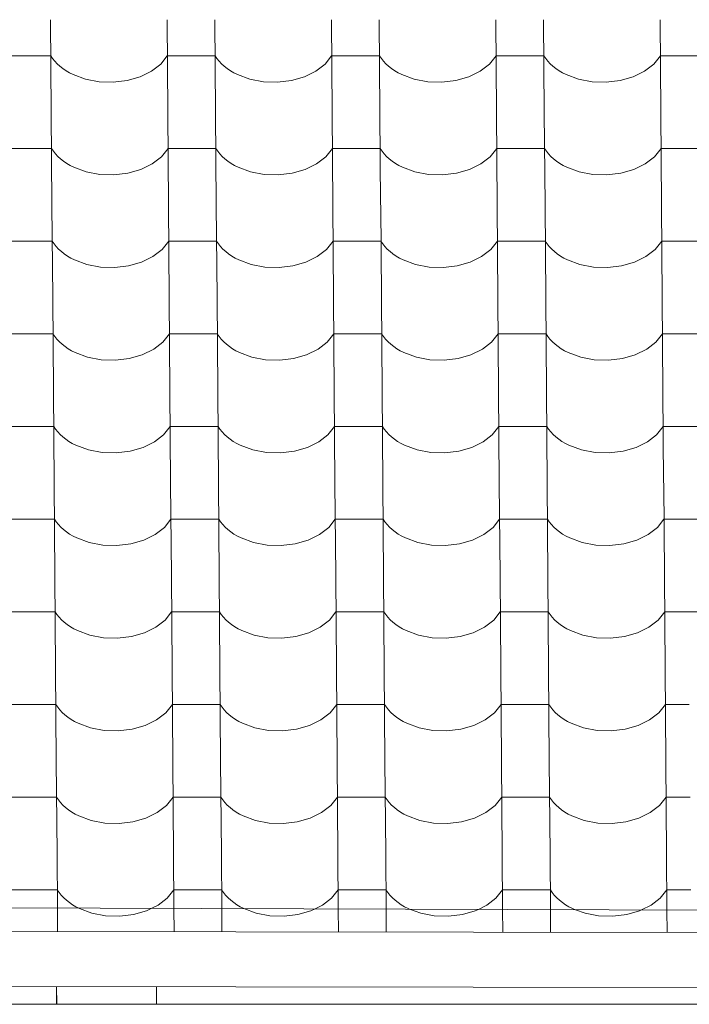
# Model space of a CAD drawing. Header units: millimetres. Extents: x -27785 to 104762, y -947 to 11132.
# Tile 68 of 146: x -11474 to -10802, y 6980 to 7968. Entities that reach past the tile are written whole.
import ezdxf

# ---------------------------------------------------------------- set-up
doc = ezdxf.new("R2010")
doc.units = ezdxf.units.MM
doc.header["$MEASUREMENT"] = 0
for name, color, linetype in [('POHLED JIŽNÍ_1_Bourané_Konstrukce - krov', 7, 'Continuous'), ('POHLED JIŽNÍ_1_Bourané_Konstrukce - střechy a skořepiny', 7, 'Continuous'), ('POHLED JIŽNÍ_1_Bourané_Výplně - Povrchové', 7, 'Continuous'), ('POHLED JIŽNÍ_1_Konstrukce - nosné', 7, 'Continuous')]:
    doc.layers.add(name, color=color, linetype=linetype)

# ---------------------------------------------------------------- blocks, each defined once
blk = doc.blocks.new('*X2', base_point=(-29303.7, -27473.93))
at = {"layer": 'POHLED JIŽNÍ_1_Bourané_Výplně - Povrchové', "color": 7, "linetype": 'Continuous', "lineweight": 13}
for p, q in [((-11443.14, 7968.19), (-11442.42, 7875.52)), ((-11326.18, 7968.19), (-11325.46, 7875.52)), ((-11278.15, 7968.19), (-11277.43, 7875.52)), ((-11161.18, 7968.19), (-11160.46, 7875.52)), ((-11113.15, 7968.19), (-11112.43, 7875.52)), ((-10996.19, 7968.19), (-10995.47, 7875.52)), ((-10948.15, 7968.19), (-10947.43, 7875.52)), ((-10831.19, 7968.19), (-10830.47, 7875.52)), ((-11466.88, 7932.04), (-11490.9, 7932.04)), ((-11442.86, 7932.04), (-11466.88, 7932.04)), ((-11442.86, 7932.04), (-11441.02, 7929.25)), ((-11441.02, 7929.25), (-11438.87, 7926.55)), ((-11438.87, 7926.55), (-11436.45, 7923.96)), ((-11332.5, 7923.65), (-11325.9, 7932.04)), ((-11301.88, 7932.04), (-11325.9, 7932.04)), ((-11277.87, 7932.04), (-11301.88, 7932.04)), ((-11277.87, 7932.04), (-11276.02, 7929.25)), ((-11276.02, 7929.25), (-11273.88, 7926.55)), ((-11273.88, 7926.55), (-11271.45, 7923.96)), ((-11167.51, 7923.65), (-11160.9, 7932.04)), ((-11136.89, 7932.04), (-11160.9, 7932.04)), ((-11112.87, 7932.04), (-11136.89, 7932.04)), ((-11112.87, 7932.04), (-11111.02, 7929.25)), ((-11111.02, 7929.25), (-11108.88, 7926.55)), ((-11108.88, 7926.55), (-11106.45, 7923.96)), ((-11002.51, 7923.65), (-10995.91, 7932.04)), ((-10971.89, 7932.04), (-10995.91, 7932.04)), ((-10947.87, 7932.04), (-10971.89, 7932.04)), ((-10947.87, 7932.04), (-10946.03, 7929.25)), ((-10946.03, 7929.25), (-10943.89, 7926.55)), ((-10943.89, 7926.55), (-10941.46, 7923.96)), ((-10837.51, 7923.65), (-10830.91, 7932.04)), ((-10806.89, 7932.04), (-10830.91, 7932.04)), ((-10782.88, 7932.04), (-10806.89, 7932.04)), ((-11436.45, 7923.96), (-11433.75, 7921.5)), ((-11433.75, 7921.5), (-11430.79, 7919.17)), ((-11430.79, 7919.17), (-11427.59, 7916.99)), ((-11427.59, 7916.99), (-11424.16, 7914.97)), ((-11353.19, 7910.89), (-11341.76, 7916.48)), ((-11341.76, 7916.48), (-11332.5, 7923.65)), ((-11271.45, 7923.96), (-11268.75, 7921.5)), ((-11268.75, 7921.5), (-11265.79, 7919.17)), ((-11265.79, 7919.17), (-11262.59, 7916.99)), ((-11262.59, 7916.99), (-11259.16, 7914.97)), ((-11188.19, 7910.89), (-11176.76, 7916.48)), ((-11176.76, 7916.48), (-11167.51, 7923.65)), ((-11106.45, 7923.96), (-11103.75, 7921.5)), ((-11103.75, 7921.5), (-11100.79, 7919.17)), ((-11100.79, 7919.17), (-11097.59, 7916.99)), ((-11097.59, 7916.99), (-11094.17, 7914.97)), ((-11023.2, 7910.89), (-11011.76, 7916.48)), ((-11011.76, 7916.48), (-11002.51, 7923.65)), ((-10941.46, 7923.96), (-10938.76, 7921.5)), ((-10938.76, 7921.5), (-10935.8, 7919.17)), ((-10935.8, 7919.17), (-10932.6, 7916.99)), ((-10932.6, 7916.99), (-10929.17, 7914.97)), ((-10858.2, 7910.89), (-10846.77, 7916.48)), ((-10846.77, 7916.48), (-10837.51, 7923.65)), ((-11424.16, 7914.97), (-11420.52, 7913.13)), ((-11420.52, 7913.13), (-11408.04, 7908.55)), ((-11408.04, 7908.55), (-11394.36, 7905.97)), ((-11394.36, 7905.97), (-11380.18, 7905.49)), ((-11380.18, 7905.49), (-11366.22, 7907.16)), ((-11366.22, 7907.16), (-11353.19, 7910.89)), ((-11259.16, 7914.97), (-11255.53, 7913.13)), ((-11255.53, 7913.13), (-11243.05, 7908.55)), ((-11243.05, 7908.55), (-11229.37, 7905.97)), ((-11229.37, 7905.97), (-11215.19, 7905.49)), ((-11215.19, 7905.49), (-11201.22, 7907.16)), ((-11201.22, 7907.16), (-11188.19, 7910.89)), ((-11094.17, 7914.97), (-11090.53, 7913.13)), ((-11090.53, 7913.13), (-11078.05, 7908.55)), ((-11078.05, 7908.55), (-11064.37, 7905.97)), ((-11064.37, 7905.97), (-11050.19, 7905.49)), ((-11050.19, 7905.49), (-11036.23, 7907.16)), ((-11036.23, 7907.16), (-11023.2, 7910.89)), ((-10929.17, 7914.97), (-10925.53, 7913.13)), ((-10925.53, 7913.13), (-10913.05, 7908.55)), ((-10913.05, 7908.55), (-10899.38, 7905.97)), ((-10899.38, 7905.97), (-10885.19, 7905.49)), ((-10885.19, 7905.49), (-10871.23, 7907.16)), ((-10871.23, 7907.16), (-10858.2, 7910.89)), ((-11442.42, 7875.19), (-11441.7, 7782.51)), ((-11325.46, 7875.19), (-11324.74, 7782.51)), ((-11277.42, 7875.19), (-11276.7, 7782.51)), ((-11160.46, 7875.19), (-11159.74, 7782.51)), ((-11112.43, 7875.19), (-11111.71, 7782.51)), ((-10995.47, 7875.19), (-10994.74, 7782.51)), ((-10947.43, 7875.19), (-10946.71, 7782.51)), ((-10830.47, 7875.19), (-10829.75, 7782.51)), ((-11466.15, 7839.03), (-11490.17, 7839.03)), ((-11442.14, 7839.03), (-11466.15, 7839.03)), ((-11442.14, 7839.03), (-11440.29, 7836.24)), ((-11331.78, 7830.64), (-11325.18, 7839.03)), ((-11301.16, 7839.03), (-11325.18, 7839.03)), ((-11277.14, 7839.03), (-11301.16, 7839.03)), ((-11277.14, 7839.03), (-11275.3, 7836.24)), ((-11166.78, 7830.64), (-11160.18, 7839.03)), ((-11136.16, 7839.03), (-11160.18, 7839.03)), ((-11112.15, 7839.03), (-11136.16, 7839.03)), ((-11112.15, 7839.03), (-11110.3, 7836.24)), ((-11001.79, 7830.64), (-10995.18, 7839.03)), ((-10971.17, 7839.03), (-10995.18, 7839.03)), ((-10947.15, 7839.03), (-10971.17, 7839.03)), ((-10947.15, 7839.03), (-10945.3, 7836.24)), ((-10836.79, 7830.64), (-10830.19, 7839.03)), ((-10806.17, 7839.03), (-10830.19, 7839.03)), ((-10782.15, 7839.03), (-10806.17, 7839.03)), ((-11440.29, 7836.24), (-11438.15, 7833.54)), ((-11438.15, 7833.54), (-11435.72, 7830.95)), ((-11435.72, 7830.95), (-11433.02, 7828.49)), ((-11433.02, 7828.49), (-11430.06, 7826.16)), ((-11341.03, 7823.47), (-11331.78, 7830.64)), ((-11275.3, 7836.24), (-11273.15, 7833.54)), ((-11273.15, 7833.54), (-11270.73, 7830.95)), ((-11270.73, 7830.95), (-11268.03, 7828.49)), ((-11268.03, 7828.49), (-11265.07, 7826.16)), ((-11176.04, 7823.47), (-11166.78, 7830.64)), ((-11110.3, 7836.24), (-11108.16, 7833.54)), ((-11108.16, 7833.54), (-11105.73, 7830.95)), ((-11105.73, 7830.95), (-11103.03, 7828.49)), ((-11103.03, 7828.49), (-11100.07, 7826.16)), ((-11011.04, 7823.47), (-11001.79, 7830.64)), ((-10945.3, 7836.24), (-10943.16, 7833.54)), ((-10943.16, 7833.54), (-10940.73, 7830.95)), ((-10940.73, 7830.95), (-10938.03, 7828.49)), ((-10938.03, 7828.49), (-10935.08, 7826.16)), ((-10846.04, 7823.47), (-10836.79, 7830.64)), ((-11430.06, 7826.16), (-11426.86, 7823.98)), ((-11426.86, 7823.98), (-11423.43, 7821.96)), ((-11423.43, 7821.96), (-11419.8, 7820.12)), ((-11419.8, 7820.12), (-11407.32, 7815.54)), ((-11365.5, 7814.16), (-11352.47, 7817.88)), ((-11352.47, 7817.88), (-11341.03, 7823.47)), ((-11265.07, 7826.16), (-11261.87, 7823.98)), ((-11261.87, 7823.98), (-11258.44, 7821.96)), ((-11258.44, 7821.96), (-11254.8, 7820.12)), ((-11254.8, 7820.12), (-11242.32, 7815.54)), ((-11200.5, 7814.16), (-11187.47, 7817.88)), ((-11187.47, 7817.88), (-11176.04, 7823.47)), ((-11100.07, 7826.16), (-11096.87, 7823.98)), ((-11096.87, 7823.98), (-11093.44, 7821.96)), ((-11093.44, 7821.96), (-11089.81, 7820.12)), ((-11089.81, 7820.12), (-11077.33, 7815.54)), ((-11035.5, 7814.16), (-11022.47, 7817.88)), ((-11022.47, 7817.88), (-11011.04, 7823.47)), ((-10935.08, 7826.16), (-10931.87, 7823.98)), ((-10931.87, 7823.98), (-10928.45, 7821.96)), ((-10928.45, 7821.96), (-10924.81, 7820.12)), ((-10924.81, 7820.12), (-10912.33, 7815.54)), ((-10870.51, 7814.16), (-10857.48, 7817.88)), ((-10857.48, 7817.88), (-10846.04, 7823.47)), ((-11407.32, 7815.54), (-11393.64, 7812.96)), ((-11393.64, 7812.96), (-11379.46, 7812.49)), ((-11379.46, 7812.49), (-11365.5, 7814.16)), ((-11242.32, 7815.54), (-11228.64, 7812.96)), ((-11228.64, 7812.96), (-11214.46, 7812.49)), ((-11214.46, 7812.49), (-11200.5, 7814.16)), ((-11077.33, 7815.54), (-11063.65, 7812.96)), ((-11063.65, 7812.96), (-11049.47, 7812.49)), ((-11049.47, 7812.49), (-11035.5, 7814.16)), ((-10912.33, 7815.54), (-10898.65, 7812.96)), ((-10898.65, 7812.96), (-10884.47, 7812.49)), ((-10884.47, 7812.49), (-10870.51, 7814.16)), ((-11441.7, 7782.18), (-11440.97, 7689.5)), ((-11324.73, 7782.18), (-11324.01, 7689.5)), ((-11276.7, 7782.18), (-11275.98, 7689.5)), ((-11159.74, 7782.18), (-11159.02, 7689.5)), ((-11111.7, 7782.18), (-11110.98, 7689.5)), ((-10994.74, 7782.18), (-10994.02, 7689.5)), ((-10946.71, 7782.18), (-10945.99, 7689.5)), ((-10829.75, 7782.18), (-10829.02, 7689.5)), ((-11465.43, 7746.02), (-11489.45, 7746.02)), ((-11441.41, 7746.02), (-11465.43, 7746.02)), ((-11441.41, 7746.02), (-11439.57, 7743.23)), ((-11439.57, 7743.23), (-11437.43, 7740.53)), ((-11437.43, 7740.53), (-11435, 7737.94)), ((-11435, 7737.94), (-11432.3, 7735.48)), ((-11340.31, 7730.46), (-11331.05, 7737.63)), ((-11331.05, 7737.63), (-11324.45, 7746.02)), ((-11300.44, 7746.02), (-11324.45, 7746.02)), ((-11276.42, 7746.02), (-11300.44, 7746.02)), ((-11276.42, 7746.02), (-11274.57, 7743.23)), ((-11274.57, 7743.23), (-11272.43, 7740.53)), ((-11272.43, 7740.53), (-11270, 7737.94)), ((-11270, 7737.94), (-11267.3, 7735.48)), ((-11175.31, 7730.46), (-11166.06, 7737.63)), ((-11166.06, 7737.63), (-11159.46, 7746.02)), ((-11135.44, 7746.02), (-11159.46, 7746.02)), ((-11111.42, 7746.02), (-11135.44, 7746.02)), ((-11111.42, 7746.02), (-11109.58, 7743.23)), ((-11109.58, 7743.23), (-11107.43, 7740.53)), ((-11107.43, 7740.53), (-11105.01, 7737.94)), ((-11105.01, 7737.94), (-11102.31, 7735.48)), ((-11010.32, 7730.46), (-11001.06, 7737.63)), ((-11001.06, 7737.63), (-10994.46, 7746.02)), ((-10970.44, 7746.02), (-10994.46, 7746.02)), ((-10946.43, 7746.02), (-10970.44, 7746.02)), ((-10946.43, 7746.02), (-10944.58, 7743.23)), ((-10944.58, 7743.23), (-10942.44, 7740.53)), ((-10942.44, 7740.53), (-10940.01, 7737.94)), ((-10940.01, 7737.94), (-10937.31, 7735.48)), ((-10845.32, 7730.46), (-10836.07, 7737.63)), ((-10836.07, 7737.63), (-10829.46, 7746.02)), ((-10805.45, 7746.02), (-10829.46, 7746.02)), ((-10781.43, 7746.02), (-10805.45, 7746.02)), ((-11432.3, 7735.48), (-11429.34, 7733.15)), ((-11429.34, 7733.15), (-11426.14, 7730.97)), ((-11426.14, 7730.97), (-11422.71, 7728.96)), ((-11422.71, 7728.96), (-11419.07, 7727.11)), ((-11351.74, 7724.87), (-11340.31, 7730.46)), ((-11267.3, 7735.48), (-11264.34, 7733.15)), ((-11264.34, 7733.15), (-11261.14, 7730.97)), ((-11261.14, 7730.97), (-11257.71, 7728.96)), ((-11257.71, 7728.96), (-11254.08, 7727.11)), ((-11186.75, 7724.87), (-11175.31, 7730.46)), ((-11102.31, 7735.48), (-11099.35, 7733.15)), ((-11099.35, 7733.15), (-11096.15, 7730.97)), ((-11096.15, 7730.97), (-11092.72, 7728.96)), ((-11092.72, 7728.96), (-11089.08, 7727.11)), ((-11021.75, 7724.87), (-11010.32, 7730.46)), ((-10937.31, 7735.48), (-10934.35, 7733.15)), ((-10934.35, 7733.15), (-10931.15, 7730.97)), ((-10931.15, 7730.97), (-10927.72, 7728.96)), ((-10927.72, 7728.96), (-10924.09, 7727.11)), ((-10856.75, 7724.87), (-10845.32, 7730.46)), ((-11419.07, 7727.11), (-11406.6, 7722.54)), ((-11406.6, 7722.54), (-11392.92, 7719.95)), ((-11392.92, 7719.95), (-11378.73, 7719.48)), ((-11378.73, 7719.48), (-11364.77, 7721.15)), ((-11364.77, 7721.15), (-11351.74, 7724.87)), ((-11254.08, 7727.11), (-11241.6, 7722.54)), ((-11241.6, 7722.54), (-11227.92, 7719.95)), ((-11227.92, 7719.95), (-11213.74, 7719.48)), ((-11213.74, 7719.48), (-11199.78, 7721.15)), ((-11199.78, 7721.15), (-11186.75, 7724.87)), ((-11089.08, 7727.11), (-11076.6, 7722.54)), ((-11076.6, 7722.54), (-11062.92, 7719.95)), ((-11062.92, 7719.95), (-11048.74, 7719.48)), ((-11048.74, 7719.48), (-11034.78, 7721.15)), ((-11034.78, 7721.15), (-11021.75, 7724.87)), ((-10924.09, 7727.11), (-10911.61, 7722.54)), ((-10911.61, 7722.54), (-10897.93, 7719.95)), ((-10897.93, 7719.95), (-10883.75, 7719.48)), ((-10883.75, 7719.48), (-10869.78, 7721.15)), ((-10869.78, 7721.15), (-10856.75, 7724.87)), ((-11440.97, 7689.17), (-11440.25, 7596.49)), ((-11324.01, 7689.17), (-11323.29, 7596.49)), ((-11275.98, 7689.17), (-11275.25, 7596.49)), ((-11159.01, 7689.17), (-11158.29, 7596.49)), ((-11110.98, 7689.17), (-11110.26, 7596.49)), ((-10994.02, 7689.17), (-10993.3, 7596.49)), ((-10945.98, 7689.17), (-10945.26, 7596.49)), ((-10829.02, 7689.17), (-10828.3, 7596.49)), ((-11464.71, 7653.01), (-11488.72, 7653.01)), ((-11440.69, 7653.01), (-11464.71, 7653.01)), ((-11440.69, 7653.01), (-11438.84, 7650.22)), ((-11438.84, 7650.22), (-11436.7, 7647.52)), ((-11330.33, 7644.62), (-11323.73, 7653.01)), ((-11299.71, 7653.01), (-11323.73, 7653.01)), ((-11275.69, 7653.01), (-11299.71, 7653.01)), ((-11275.69, 7653.01), (-11273.85, 7650.22)), ((-11273.85, 7650.22), (-11271.71, 7647.52)), ((-11165.34, 7644.62), (-11158.73, 7653.01)), ((-11134.72, 7653.01), (-11158.73, 7653.01)), ((-11110.7, 7653.01), (-11134.72, 7653.01)), ((-11110.7, 7653.01), (-11108.85, 7650.22)), ((-11108.85, 7650.22), (-11106.71, 7647.52)), ((-11000.34, 7644.62), (-10993.74, 7653.01)), ((-10969.72, 7653.01), (-10993.74, 7653.01)), ((-10945.7, 7653.01), (-10969.72, 7653.01)), ((-10945.7, 7653.01), (-10943.86, 7650.22)), ((-10943.86, 7650.22), (-10941.71, 7647.52)), ((-10835.34, 7644.62), (-10828.74, 7653.01)), ((-10804.72, 7653.01), (-10828.74, 7653.01)), ((-10780.71, 7653.01), (-10804.72, 7653.01)), ((-11436.7, 7647.52), (-11434.27, 7644.93)), ((-11434.27, 7644.93), (-11431.57, 7642.47)), ((-11431.57, 7642.47), (-11428.62, 7640.14)), ((-11428.62, 7640.14), (-11425.41, 7637.96)), ((-11339.59, 7637.45), (-11330.33, 7644.62)), ((-11271.71, 7647.52), (-11269.28, 7644.93)), ((-11269.28, 7644.93), (-11266.58, 7642.47)), ((-11266.58, 7642.47), (-11263.62, 7640.14)), ((-11263.62, 7640.14), (-11260.42, 7637.96)), ((-11174.59, 7637.45), (-11165.34, 7644.62)), ((-11106.71, 7647.52), (-11104.28, 7644.93)), ((-11104.28, 7644.93), (-11101.58, 7642.47)), ((-11101.58, 7642.47), (-11098.62, 7640.14)), ((-11098.62, 7640.14), (-11095.42, 7637.96)), ((-11009.59, 7637.45), (-11000.34, 7644.62)), ((-10941.71, 7647.52), (-10939.29, 7644.93)), ((-10939.29, 7644.93), (-10936.59, 7642.47)), ((-10936.59, 7642.47), (-10933.63, 7640.14)), ((-10933.63, 7640.14), (-10930.43, 7637.96)), ((-10844.6, 7637.45), (-10835.34, 7644.62)), ((-11425.41, 7637.96), (-11421.99, 7635.95)), ((-11421.99, 7635.95), (-11418.35, 7634.1)), ((-11418.35, 7634.1), (-11405.87, 7629.53)), ((-11405.87, 7629.53), (-11392.19, 7626.94)), ((-11364.05, 7628.14), (-11351.02, 7631.86)), ((-11351.02, 7631.86), (-11339.59, 7637.45)), ((-11260.42, 7637.96), (-11256.99, 7635.95)), ((-11256.99, 7635.95), (-11253.35, 7634.1)), ((-11253.35, 7634.1), (-11240.88, 7629.53)), ((-11240.88, 7629.53), (-11227.2, 7626.94)), ((-11199.05, 7628.14), (-11186.02, 7631.86)), ((-11186.02, 7631.86), (-11174.59, 7637.45)), ((-11095.42, 7637.96), (-11091.99, 7635.95)), ((-11091.99, 7635.95), (-11088.36, 7634.1)), ((-11088.36, 7634.1), (-11075.88, 7629.53)), ((-11075.88, 7629.53), (-11062.2, 7626.94)), ((-11034.06, 7628.14), (-11021.03, 7631.86)), ((-11021.03, 7631.86), (-11009.59, 7637.45)), ((-10930.43, 7637.96), (-10927, 7635.95)), ((-10927, 7635.95), (-10923.36, 7634.1)), ((-10923.36, 7634.1), (-10910.88, 7629.53)), ((-10910.88, 7629.53), (-10897.2, 7626.94)), ((-10869.06, 7628.14), (-10856.03, 7631.86)), ((-10856.03, 7631.86), (-10844.6, 7637.45)), ((-11392.19, 7626.94), (-11378.01, 7626.47)), ((-11378.01, 7626.47), (-11364.05, 7628.14)), ((-11227.2, 7626.94), (-11213.01, 7626.47)), ((-11213.01, 7626.47), (-11199.05, 7628.14)), ((-11062.2, 7626.94), (-11048.02, 7626.47)), ((-11048.02, 7626.47), (-11034.06, 7628.14)), ((-10897.2, 7626.94), (-10883.02, 7626.47)), ((-10883.02, 7626.47), (-10869.06, 7628.14)), ((-11440.25, 7596.16), (-11439.53, 7503.48)), ((-11323.29, 7596.16), (-11322.57, 7503.48)), ((-11275.25, 7596.16), (-11274.53, 7503.48)), ((-11158.29, 7596.16), (-11157.57, 7503.48)), ((-11110.26, 7596.16), (-11109.54, 7503.48)), ((-10993.29, 7596.16), (-10992.57, 7503.48)), ((-10945.26, 7596.16), (-10944.54, 7503.48)), ((-10828.3, 7596.16), (-10827.58, 7503.48)), ((-11463.98, 7560), (-11488, 7560)), ((-11439.97, 7560), (-11463.98, 7560)), ((-11439.97, 7560), (-11438.12, 7557.21)), ((-11329.61, 7551.62), (-11323, 7560)), ((-11298.99, 7560), (-11323, 7560)), ((-11274.97, 7560), (-11298.99, 7560)), ((-11274.97, 7560), (-11273.13, 7557.21)), ((-11164.61, 7551.62), (-11158.01, 7560)), ((-11133.99, 7560), (-11158.01, 7560)), ((-11109.97, 7560), (-11133.99, 7560)), ((-11109.97, 7560), (-11108.13, 7557.21)), ((-10999.62, 7551.62), (-10993.01, 7560)), ((-10969, 7560), (-10993.01, 7560)), ((-10944.98, 7560), (-10969, 7560)), ((-10944.98, 7560), (-10943.13, 7557.21)), ((-10834.62, 7551.62), (-10828.02, 7560)), ((-10804, 7560), (-10828.02, 7560)), ((-10779.98, 7560), (-10804, 7560)), ((-11438.12, 7557.21), (-11435.98, 7554.51)), ((-11435.98, 7554.51), (-11433.55, 7551.93)), ((-11433.55, 7551.93), (-11430.85, 7549.46)), ((-11338.86, 7544.44), (-11329.61, 7551.62)), ((-11273.13, 7557.21), (-11270.98, 7554.51)), ((-11270.98, 7554.51), (-11268.56, 7551.93)), ((-11268.56, 7551.93), (-11265.85, 7549.46)), ((-11173.87, 7544.44), (-11164.61, 7551.62)), ((-11108.13, 7557.21), (-11105.99, 7554.51)), ((-11105.99, 7554.51), (-11103.56, 7551.93)), ((-11103.56, 7551.93), (-11100.86, 7549.46)), ((-11008.87, 7544.44), (-10999.62, 7551.62)), ((-10943.13, 7557.21), (-10940.99, 7554.51)), ((-10940.99, 7554.51), (-10938.56, 7551.93)), ((-10938.56, 7551.93), (-10935.86, 7549.46)), ((-10843.87, 7544.44), (-10834.62, 7551.62)), ((-11430.85, 7549.46), (-11427.89, 7547.13)), ((-11427.89, 7547.13), (-11424.69, 7544.96)), ((-11424.69, 7544.96), (-11421.26, 7542.94)), ((-11421.26, 7542.94), (-11417.63, 7541.09)), ((-11417.63, 7541.09), (-11405.15, 7536.52)), ((-11350.29, 7538.85), (-11338.86, 7544.44)), ((-11265.85, 7549.46), (-11262.9, 7547.13)), ((-11262.9, 7547.13), (-11259.69, 7544.96)), ((-11259.69, 7544.96), (-11256.27, 7542.94)), ((-11256.27, 7542.94), (-11252.63, 7541.09)), ((-11252.63, 7541.09), (-11240.15, 7536.52)), ((-11185.3, 7538.85), (-11173.87, 7544.44)), ((-11100.86, 7549.46), (-11097.9, 7547.13)), ((-11097.9, 7547.13), (-11094.7, 7544.96)), ((-11094.7, 7544.96), (-11091.27, 7542.94)), ((-11091.27, 7542.94), (-11087.64, 7541.09)), ((-11087.64, 7541.09), (-11075.16, 7536.52)), ((-11020.3, 7538.85), (-11008.87, 7544.44)), ((-10935.86, 7549.46), (-10932.9, 7547.13)), ((-10932.9, 7547.13), (-10929.7, 7544.96)), ((-10929.7, 7544.96), (-10926.28, 7542.94)), ((-10926.28, 7542.94), (-10922.64, 7541.09)), ((-10922.64, 7541.09), (-10910.16, 7536.52)), ((-10855.31, 7538.85), (-10843.87, 7544.44)), ((-11405.15, 7536.52), (-11391.47, 7533.93)), ((-11391.47, 7533.93), (-11377.29, 7533.46)), ((-11377.29, 7533.46), (-11363.32, 7535.13)), ((-11363.32, 7535.13), (-11350.29, 7538.85)), ((-11240.15, 7536.52), (-11226.47, 7533.93)), ((-11226.47, 7533.93), (-11212.29, 7533.46)), ((-11212.29, 7533.46), (-11198.33, 7535.13)), ((-11198.33, 7535.13), (-11185.3, 7538.85)), ((-11075.16, 7536.52), (-11061.48, 7533.93)), ((-11061.48, 7533.93), (-11047.29, 7533.46)), ((-11047.29, 7533.46), (-11033.33, 7535.13)), ((-11033.33, 7535.13), (-11020.3, 7538.85)), ((-10910.16, 7536.52), (-10896.48, 7533.93)), ((-10896.48, 7533.93), (-10882.3, 7533.46)), ((-10882.3, 7533.46), (-10868.34, 7535.13)), ((-10868.34, 7535.13), (-10855.31, 7538.85)), ((-11439.52, 7503.15), (-11438.8, 7410.47)), ((-11322.56, 7503.15), (-11321.84, 7410.47)), ((-11274.53, 7503.15), (-11273.81, 7410.47)), ((-11157.57, 7503.15), (-11156.85, 7410.47)), ((-11109.53, 7503.15), (-11108.81, 7410.47)), ((-10992.57, 7503.15), (-10991.85, 7410.47)), ((-10944.54, 7503.15), (-10943.82, 7410.47)), ((-10827.57, 7503.15), (-10826.85, 7410.47)), ((-11463.26, 7466.99), (-11487.28, 7466.99)), ((-11439.24, 7466.99), (-11463.26, 7466.99)), ((-11439.24, 7466.99), (-11437.4, 7464.2)), ((-11437.4, 7464.2), (-11435.26, 7461.5)), ((-11435.26, 7461.5), (-11432.83, 7458.92)), ((-11328.88, 7458.61), (-11322.28, 7466.99)), ((-11298.26, 7466.99), (-11322.28, 7466.99)), ((-11274.25, 7466.99), (-11298.26, 7466.99)), ((-11274.25, 7466.99), (-11272.4, 7464.2)), ((-11272.4, 7464.2), (-11270.26, 7461.5)), ((-11270.26, 7461.5), (-11267.83, 7458.92)), ((-11163.89, 7458.61), (-11157.29, 7466.99)), ((-11133.27, 7466.99), (-11157.29, 7466.99)), ((-11109.25, 7466.99), (-11133.27, 7466.99)), ((-11109.25, 7466.99), (-11107.41, 7464.2)), ((-11107.41, 7464.2), (-11105.26, 7461.5)), ((-11105.26, 7461.5), (-11102.84, 7458.92)), ((-10998.89, 7458.61), (-10992.29, 7466.99)), ((-10968.27, 7466.99), (-10992.29, 7466.99)), ((-10944.26, 7466.99), (-10968.27, 7466.99)), ((-10944.26, 7466.99), (-10942.41, 7464.2)), ((-10942.41, 7464.2), (-10940.27, 7461.5)), ((-10940.27, 7461.5), (-10937.84, 7458.92)), ((-10833.9, 7458.61), (-10827.29, 7466.99)), ((-10803.28, 7466.99), (-10827.29, 7466.99)), ((-10779.26, 7466.99), (-10803.28, 7466.99)), ((-11432.83, 7458.92), (-11430.13, 7456.45)), ((-11430.13, 7456.45), (-11427.17, 7454.13)), ((-11427.17, 7454.13), (-11423.97, 7451.95)), ((-11423.97, 7451.95), (-11420.54, 7449.93)), ((-11349.57, 7445.84), (-11338.14, 7451.43)), ((-11338.14, 7451.43), (-11328.88, 7458.61)), ((-11267.83, 7458.92), (-11265.13, 7456.45)), ((-11265.13, 7456.45), (-11262.17, 7454.13)), ((-11262.17, 7454.13), (-11258.97, 7451.95)), ((-11258.97, 7451.95), (-11255.54, 7449.93)), ((-11184.58, 7445.84), (-11173.14, 7451.43)), ((-11173.14, 7451.43), (-11163.89, 7458.61)), ((-11102.84, 7458.92), (-11100.14, 7456.45)), ((-11100.14, 7456.45), (-11097.18, 7454.13)), ((-11097.18, 7454.13), (-11093.98, 7451.95)), ((-11093.98, 7451.95), (-11090.55, 7449.93)), ((-11019.58, 7445.84), (-11008.15, 7451.43)), ((-11008.15, 7451.43), (-10998.89, 7458.61)), ((-10937.84, 7458.92), (-10935.14, 7456.45)), ((-10935.14, 7456.45), (-10932.18, 7454.13)), ((-10932.18, 7454.13), (-10928.98, 7451.95)), ((-10928.98, 7451.95), (-10925.55, 7449.93)), ((-10854.58, 7445.84), (-10843.15, 7451.43)), ((-10843.15, 7451.43), (-10833.9, 7458.61)), ((-11420.54, 7449.93), (-11416.9, 7448.08)), ((-11416.9, 7448.08), (-11404.42, 7443.51)), ((-11404.42, 7443.51), (-11390.75, 7440.92)), ((-11376.56, 7440.45), (-11362.6, 7442.12)), ((-11362.6, 7442.12), (-11349.57, 7445.84)), ((-11255.54, 7449.93), (-11251.91, 7448.08)), ((-11251.91, 7448.08), (-11239.43, 7443.51)), ((-11239.43, 7443.51), (-11225.75, 7440.92)), ((-11211.57, 7440.45), (-11197.61, 7442.12)), ((-11197.61, 7442.12), (-11184.58, 7445.84)), ((-11090.55, 7449.93), (-11086.91, 7448.08)), ((-11086.91, 7448.08), (-11074.43, 7443.51)), ((-11074.43, 7443.51), (-11060.75, 7440.92)), ((-11046.57, 7440.45), (-11032.61, 7442.12)), ((-11032.61, 7442.12), (-11019.58, 7445.84)), ((-10925.55, 7449.93), (-10921.92, 7448.08)), ((-10921.92, 7448.08), (-10909.44, 7443.51)), ((-10909.44, 7443.51), (-10895.76, 7440.92)), ((-10881.58, 7440.45), (-10867.61, 7442.12)), ((-10867.61, 7442.12), (-10854.58, 7445.84)), ((-11390.75, 7440.92), (-11376.56, 7440.45)), ((-11225.75, 7440.92), (-11211.57, 7440.45)), ((-11060.75, 7440.92), (-11046.57, 7440.45)), ((-10895.76, 7440.92), (-10881.58, 7440.45)), ((-11438.8, 7410.14), (-11438.08, 7317.46)), ((-11321.84, 7410.14), (-11321.12, 7317.46)), ((-11273.8, 7410.14), (-11273.08, 7317.46)), ((-11156.84, 7410.14), (-11156.12, 7317.46)), ((-11108.81, 7410.14), (-11108.09, 7317.46)), ((-10991.85, 7410.14), (-10991.13, 7317.46)), ((-10943.81, 7410.14), (-10943.09, 7317.46)), ((-10826.85, 7410.14), (-10826.13, 7317.46)), ((-11462.54, 7373.98), (-11486.55, 7373.98)), ((-11438.52, 7373.98), (-11462.54, 7373.98)), ((-11438.52, 7373.98), (-11436.67, 7371.19)), ((-11328.16, 7365.6), (-11321.56, 7373.98)), ((-11297.54, 7373.98), (-11321.56, 7373.98)), ((-11273.52, 7373.98), (-11297.54, 7373.98)), ((-11273.52, 7373.98), (-11271.68, 7371.19)), ((-11163.16, 7365.6), (-11156.56, 7373.98)), ((-11132.54, 7373.98), (-11156.56, 7373.98)), ((-11108.53, 7373.98), (-11132.54, 7373.98)), ((-11108.53, 7373.98), (-11106.68, 7371.19)), ((-10998.17, 7365.6), (-10991.57, 7373.98)), ((-10967.55, 7373.98), (-10991.57, 7373.98)), ((-10943.53, 7373.98), (-10967.55, 7373.98)), ((-10943.53, 7373.98), (-10941.69, 7371.19)), ((-10833.17, 7365.6), (-10826.57, 7373.98)), ((-10802.55, 7373.98), (-10826.57, 7373.98)), ((-10778.54, 7373.98), (-10802.55, 7373.98)), ((-11436.67, 7371.19), (-11434.53, 7368.49)), ((-11434.53, 7368.49), (-11432.1, 7365.91)), ((-11432.1, 7365.91), (-11429.4, 7363.44)), ((-11429.4, 7363.44), (-11426.44, 7361.12)), ((-11337.41, 7358.43), (-11328.16, 7365.6)), ((-11271.68, 7371.19), (-11269.54, 7368.49)), ((-11269.54, 7368.49), (-11267.11, 7365.91)), ((-11267.11, 7365.91), (-11264.41, 7363.44)), ((-11264.41, 7363.44), (-11261.45, 7361.12)), ((-11172.42, 7358.43), (-11163.16, 7365.6)), ((-11106.68, 7371.19), (-11104.54, 7368.49)), ((-11104.54, 7368.49), (-11102.11, 7365.91)), ((-11102.11, 7365.91), (-11099.41, 7363.44)), ((-11099.41, 7363.44), (-11096.45, 7361.12)), ((-11007.42, 7358.43), (-10998.17, 7365.6)), ((-10941.69, 7371.19), (-10939.54, 7368.49)), ((-10939.54, 7368.49), (-10937.12, 7365.91)), ((-10937.12, 7365.91), (-10934.42, 7363.44)), ((-10934.42, 7363.44), (-10931.46, 7361.12)), ((-10842.43, 7358.43), (-10833.17, 7365.6)), ((-11426.44, 7361.12), (-11423.24, 7358.94)), ((-11423.24, 7358.94), (-11419.82, 7356.92)), ((-11419.82, 7356.92), (-11416.18, 7355.07)), ((-11416.18, 7355.07), (-11403.7, 7350.5)), ((-11361.88, 7349.11), (-11348.85, 7352.83)), ((-11348.85, 7352.83), (-11337.41, 7358.43)), ((-11261.45, 7361.12), (-11258.25, 7358.94)), ((-11258.25, 7358.94), (-11254.82, 7356.92)), ((-11254.82, 7356.92), (-11251.18, 7355.07)), ((-11251.18, 7355.07), (-11238.7, 7350.5)), ((-11196.88, 7349.11), (-11183.85, 7352.83)), ((-11183.85, 7352.83), (-11172.42, 7358.43)), ((-11096.45, 7361.12), (-11093.25, 7358.94)), ((-11093.25, 7358.94), (-11089.82, 7356.92)), ((-11089.82, 7356.92), (-11086.19, 7355.07)), ((-11086.19, 7355.07), (-11073.71, 7350.5)), ((-11031.89, 7349.11), (-11018.86, 7352.83)), ((-11018.86, 7352.83), (-11007.42, 7358.43)), ((-10931.46, 7361.12), (-10928.26, 7358.94)), ((-10928.26, 7358.94), (-10924.83, 7356.92)), ((-10924.83, 7356.92), (-10921.19, 7355.07)), ((-10921.19, 7355.07), (-10908.71, 7350.5)), ((-10866.89, 7349.11), (-10853.86, 7352.83)), ((-10853.86, 7352.83), (-10842.43, 7358.43)), ((-11403.7, 7350.5), (-11390.02, 7347.91)), ((-11390.02, 7347.91), (-11375.84, 7347.44)), ((-11375.84, 7347.44), (-11361.88, 7349.11)), ((-11238.7, 7350.5), (-11225.03, 7347.91)), ((-11225.03, 7347.91), (-11210.84, 7347.44)), ((-11210.84, 7347.44), (-11196.88, 7349.11)), ((-11073.71, 7350.5), (-11060.03, 7347.91)), ((-11060.03, 7347.91), (-11045.85, 7347.44)), ((-11045.85, 7347.44), (-11031.89, 7349.11)), ((-10908.71, 7350.5), (-10895.03, 7347.91)), ((-10895.03, 7347.91), (-10880.85, 7347.44)), ((-10880.85, 7347.44), (-10866.89, 7349.11)), ((-11438.08, 7317.13), (-11437.36, 7224.46)), ((-11321.12, 7317.13), (-11320.39, 7224.46)), ((-11273.08, 7317.13), (-11272.36, 7224.46)), ((-11156.12, 7317.13), (-11155.4, 7224.46)), ((-11108.09, 7317.13), (-11107.36, 7224.46)), ((-10991.12, 7317.13), (-10990.4, 7224.46)), ((-10943.09, 7317.13), (-10942.37, 7224.46)), ((-10826.13, 7317.13), (-10825.41, 7224.46)), ((-11461.81, 7280.97), (-11485.83, 7280.97)), ((-11437.8, 7280.97), (-11461.81, 7280.97)), ((-11437.8, 7280.97), (-11435.95, 7278.18)), ((-11435.95, 7278.18), (-11433.81, 7275.48)), ((-11433.81, 7275.48), (-11431.38, 7272.9)), ((-11327.44, 7272.59), (-11320.83, 7280.97)), ((-11296.82, 7280.97), (-11320.83, 7280.97)), ((-11272.8, 7280.97), (-11296.82, 7280.97)), ((-11272.8, 7280.97), (-11270.95, 7278.18)), ((-11270.95, 7278.18), (-11268.81, 7275.48)), ((-11268.81, 7275.48), (-11266.38, 7272.9)), ((-11162.44, 7272.59), (-11155.84, 7280.97)), ((-11131.82, 7280.97), (-11155.84, 7280.97)), ((-11107.8, 7280.97), (-11131.82, 7280.97)), ((-11107.8, 7280.97), (-11105.96, 7278.18)), ((-11105.96, 7278.18), (-11103.82, 7275.48)), ((-11103.82, 7275.48), (-11101.39, 7272.9)), ((-10997.44, 7272.59), (-10990.84, 7280.97)), ((-10966.83, 7280.97), (-10990.84, 7280.97)), ((-10942.81, 7280.97), (-10966.83, 7280.97)), ((-10942.81, 7280.97), (-10940.96, 7278.18)), ((-10940.96, 7278.18), (-10938.82, 7275.48)), ((-10938.82, 7275.48), (-10936.39, 7272.9)), ((-10832.45, 7272.59), (-10825.85, 7280.97)), ((-10801.83, 7280.97), (-10825.85, 7280.97)), ((-11431.38, 7272.9), (-11428.68, 7270.43)), ((-11428.68, 7270.43), (-11425.72, 7268.11)), ((-11425.72, 7268.11), (-11422.52, 7265.93)), ((-11422.52, 7265.93), (-11419.09, 7263.91)), ((-11419.09, 7263.91), (-11415.46, 7262.06)), ((-11348.12, 7259.83), (-11336.69, 7265.42)), ((-11336.69, 7265.42), (-11327.44, 7272.59)), ((-11266.38, 7272.9), (-11263.68, 7270.43)), ((-11263.68, 7270.43), (-11260.73, 7268.11)), ((-11260.73, 7268.11), (-11257.52, 7265.93)), ((-11257.52, 7265.93), (-11254.1, 7263.91)), ((-11254.1, 7263.91), (-11250.46, 7262.06)), ((-11183.13, 7259.83), (-11171.69, 7265.42)), ((-11171.69, 7265.42), (-11162.44, 7272.59)), ((-11101.39, 7272.9), (-11098.69, 7270.43)), ((-11098.69, 7270.43), (-11095.73, 7268.11)), ((-11095.73, 7268.11), (-11092.53, 7265.93)), ((-11092.53, 7265.93), (-11089.1, 7263.91)), ((-11089.1, 7263.91), (-11085.46, 7262.06)), ((-11018.13, 7259.83), (-11006.7, 7265.42)), ((-11006.7, 7265.42), (-10997.44, 7272.59)), ((-10936.39, 7272.9), (-10933.69, 7270.43)), ((-10933.69, 7270.43), (-10930.73, 7268.11)), ((-10930.73, 7268.11), (-10927.53, 7265.93)), ((-10927.53, 7265.93), (-10924.1, 7263.91)), ((-10924.1, 7263.91), (-10920.47, 7262.06)), ((-10853.14, 7259.83), (-10841.7, 7265.42)), ((-10841.7, 7265.42), (-10832.45, 7272.59)), ((-11415.46, 7262.06), (-11402.98, 7257.49)), ((-11402.98, 7257.49), (-11389.3, 7254.9)), ((-11389.3, 7254.9), (-11375.12, 7254.43)), ((-11375.12, 7254.43), (-11361.15, 7256.1)), ((-11361.15, 7256.1), (-11348.12, 7259.83)), ((-11250.46, 7262.06), (-11237.98, 7257.49)), ((-11237.98, 7257.49), (-11224.3, 7254.9)), ((-11224.3, 7254.9), (-11210.12, 7254.43)), ((-11210.12, 7254.43), (-11196.16, 7256.1)), ((-11196.16, 7256.1), (-11183.13, 7259.83)), ((-11085.46, 7262.06), (-11072.99, 7257.49)), ((-11072.99, 7257.49), (-11059.31, 7254.9)), ((-11059.31, 7254.9), (-11045.12, 7254.43)), ((-11045.12, 7254.43), (-11031.16, 7256.1)), ((-11031.16, 7256.1), (-11018.13, 7259.83)), ((-10920.47, 7262.06), (-10907.99, 7257.49)), ((-10907.99, 7257.49), (-10894.31, 7254.9)), ((-10894.31, 7254.9), (-10880.13, 7254.43)), ((-10880.13, 7254.43), (-10866.17, 7256.1)), ((-10866.17, 7256.1), (-10853.14, 7259.83)), ((-11437.35, 7224.12), (-11436.63, 7131.45)), ((-11320.39, 7224.12), (-11319.67, 7131.45)), ((-11272.36, 7224.12), (-11271.64, 7131.45)), ((-11155.4, 7224.12), (-11154.67, 7131.45)), ((-11107.36, 7224.12), (-11106.64, 7131.45)), ((-10990.4, 7224.12), (-10989.68, 7131.45)), ((-10942.37, 7224.12), (-10941.64, 7131.45)), ((-10825.4, 7224.12), (-10824.68, 7131.45)), ((-11461.09, 7187.96), (-11485.11, 7187.96)), ((-11437.07, 7187.96), (-11461.09, 7187.96)), ((-11437.07, 7187.96), (-11435.23, 7185.17)), ((-11435.23, 7185.17), (-11433.08, 7182.48)), ((-11326.71, 7179.58), (-11320.11, 7187.96)), ((-11296.09, 7187.96), (-11320.11, 7187.96)), ((-11272.08, 7187.96), (-11296.09, 7187.96)), ((-11272.08, 7187.96), (-11270.23, 7185.17)), ((-11270.23, 7185.17), (-11268.09, 7182.48)), ((-11161.72, 7179.58), (-11155.11, 7187.96)), ((-11131.1, 7187.96), (-11155.11, 7187.96)), ((-11107.08, 7187.96), (-11131.1, 7187.96)), ((-11107.08, 7187.96), (-11105.23, 7185.17)), ((-11105.23, 7185.17), (-11103.09, 7182.48)), ((-10996.72, 7179.58), (-10990.12, 7187.96)), ((-10966.1, 7187.96), (-10990.12, 7187.96)), ((-10942.08, 7187.96), (-10966.1, 7187.96)), ((-10942.08, 7187.96), (-10940.24, 7185.17)), ((-10940.24, 7185.17), (-10938.1, 7182.48)), ((-10831.73, 7179.58), (-10825.12, 7187.96)), ((-10801.11, 7187.96), (-10825.12, 7187.96)), ((-11433.08, 7182.48), (-11430.66, 7179.89)), ((-11430.66, 7179.89), (-11427.96, 7177.42)), ((-11427.96, 7177.42), (-11425, 7175.1)), ((-11425, 7175.1), (-11421.8, 7172.92)), ((-11335.97, 7172.41), (-11326.71, 7179.58)), ((-11268.09, 7182.48), (-11265.66, 7179.89)), ((-11265.66, 7179.89), (-11262.96, 7177.42)), ((-11262.96, 7177.42), (-11260, 7175.1)), ((-11260, 7175.1), (-11256.8, 7172.92)), ((-11170.97, 7172.41), (-11161.72, 7179.58)), ((-11103.09, 7182.48), (-11100.66, 7179.89)), ((-11100.66, 7179.89), (-11097.96, 7177.42)), ((-11097.96, 7177.42), (-11095.01, 7175.1)), ((-11095.01, 7175.1), (-11091.8, 7172.92)), ((-11005.98, 7172.41), (-10996.72, 7179.58)), ((-10938.1, 7182.48), (-10935.67, 7179.89)), ((-10935.67, 7179.89), (-10932.97, 7177.42)), ((-10932.97, 7177.42), (-10930.01, 7175.1)), ((-10930.01, 7175.1), (-10926.81, 7172.92)), ((-10840.98, 7172.41), (-10831.73, 7179.58)), ((-11421.8, 7172.92), (-11418.37, 7170.9)), ((-11418.37, 7170.9), (-11414.73, 7169.05)), ((-11414.73, 7169.05), (-11402.25, 7164.48)), ((-11402.25, 7164.48), (-11388.57, 7161.89)), ((-11360.43, 7163.09), (-11347.4, 7166.82)), ((-11347.4, 7166.82), (-11335.97, 7172.41)), ((-11256.8, 7172.92), (-11253.37, 7170.9)), ((-11253.37, 7170.9), (-11249.74, 7169.05)), ((-11249.74, 7169.05), (-11237.26, 7164.48)), ((-11237.26, 7164.48), (-11223.58, 7161.89)), ((-11195.43, 7163.09), (-11182.4, 7166.82)), ((-11182.4, 7166.82), (-11170.97, 7172.41)), ((-11091.8, 7172.92), (-11088.38, 7170.9)), ((-11088.38, 7170.9), (-11084.74, 7169.05)), ((-11084.74, 7169.05), (-11072.26, 7164.48)), ((-11072.26, 7164.48), (-11058.58, 7161.89)), ((-11030.44, 7163.09), (-11017.41, 7166.82)), ((-11017.41, 7166.82), (-11005.98, 7172.41)), ((-10926.81, 7172.92), (-10923.38, 7170.9)), ((-10923.38, 7170.9), (-10919.74, 7169.05)), ((-10919.74, 7169.05), (-10907.27, 7164.48)), ((-10907.27, 7164.48), (-10893.59, 7161.89)), ((-10865.44, 7163.09), (-10852.41, 7166.82)), ((-10852.41, 7166.82), (-10840.98, 7172.41)), ((-11388.57, 7161.89), (-11374.39, 7161.42)), ((-11374.39, 7161.42), (-11360.43, 7163.09)), ((-11223.58, 7161.89), (-11209.4, 7161.42)), ((-11209.4, 7161.42), (-11195.43, 7163.09)), ((-11058.58, 7161.89), (-11044.4, 7161.42)), ((-11044.4, 7161.42), (-11030.44, 7163.09)), ((-10893.59, 7161.89), (-10879.4, 7161.42)), ((-10879.4, 7161.42), (-10865.44, 7163.09)), ((-11436.63, 7131.11), (-11436.21, 7076.75)), ((-11319.67, 7131.11), (-11319.24, 7076.35)), ((-11271.63, 7131.11), (-11271.21, 7076.19)), ((-11154.67, 7131.11), (-11154.24, 7075.79)), ((-11106.64, 7131.11), (-11106.21, 7075.63)), ((-10989.68, 7131.11), (-10989.24, 7075.23)), ((-10941.64, 7131.11), (-10941.21, 7075.07)), ((-10824.68, 7131.11), (-10824.24, 7074.67)), ((-11460.37, 7094.96), (-11484.38, 7094.96)), ((-11436.35, 7094.96), (-11460.37, 7094.96)), ((-11436.35, 7094.96), (-11434.5, 7092.16)), ((-11434.5, 7092.16), (-11432.36, 7089.47)), ((-11432.36, 7089.47), (-11429.93, 7086.88)), ((-11429.93, 7086.88), (-11427.23, 7084.42)), ((-11335.24, 7079.4), (-11325.99, 7086.57)), ((-11325.99, 7086.57), (-11319.39, 7094.96)), ((-11295.37, 7094.96), (-11319.39, 7094.96)), ((-11271.35, 7094.96), (-11295.37, 7094.96)), ((-11271.35, 7094.96), (-11269.51, 7092.16)), ((-11269.51, 7092.16), (-11267.36, 7089.47)), ((-11267.36, 7089.47), (-11264.94, 7086.88)), ((-11264.94, 7086.88), (-11262.24, 7084.42)), ((-11170.25, 7079.4), (-11160.99, 7086.57)), ((-11160.99, 7086.57), (-11154.39, 7094.96)), ((-11130.37, 7094.96), (-11154.39, 7094.96)), ((-11106.36, 7094.96), (-11130.37, 7094.96)), ((-11106.36, 7094.96), (-11104.51, 7092.16)), ((-11104.51, 7092.16), (-11102.37, 7089.47)), ((-11102.37, 7089.47), (-11099.94, 7086.88)), ((-11099.94, 7086.88), (-11097.24, 7084.42)), ((-11005.25, 7079.4), (-10996, 7086.57)), ((-10996, 7086.57), (-10989.39, 7094.96)), ((-10965.38, 7094.96), (-10989.39, 7094.96)), ((-10941.36, 7094.96), (-10965.38, 7094.96)), ((-10941.36, 7094.96), (-10939.51, 7092.16)), ((-10939.51, 7092.16), (-10937.37, 7089.47)), ((-10937.37, 7089.47), (-10934.95, 7086.88)), ((-10934.95, 7086.88), (-10932.24, 7084.42)), ((-10840.26, 7079.4), (-10831, 7086.57)), ((-10831, 7086.57), (-10824.4, 7094.96)), ((-10800.38, 7094.96), (-10824.4, 7094.96)), ((-11427.23, 7084.42), (-11424.27, 7082.09)), ((-11424.27, 7082.09), (-11421.07, 7079.91)), ((-11421.07, 7079.91), (-11417.64, 7077.89)), ((-11417.64, 7077.89), (-11415.26, 7076.68)), ((-11341.32, 7076.43), (-11335.24, 7079.4)), ((-11262.24, 7084.42), (-11259.28, 7082.09)), ((-11259.28, 7082.09), (-11256.08, 7079.91)), ((-11256.08, 7079.91), (-11252.65, 7077.89)), ((-11252.65, 7077.89), (-11249.15, 7076.11)), ((-11177.46, 7075.87), (-11170.25, 7079.4)), ((-11097.24, 7084.42), (-11094.28, 7082.09)), ((-11094.28, 7082.09), (-11091.08, 7079.91)), ((-11091.08, 7079.91), (-11087.65, 7077.89)), ((-11087.65, 7077.89), (-11084.02, 7076.04)), ((-11084.02, 7076.04), (-11082.67, 7075.55)), ((-11013.6, 7075.31), (-11005.25, 7079.4)), ((-10932.24, 7084.42), (-10929.29, 7082.09)), ((-10929.29, 7082.09), (-10926.08, 7079.91)), ((-10926.08, 7079.91), (-10922.66, 7077.89)), ((-10922.66, 7077.89), (-10919.02, 7076.04)), ((-10919.02, 7076.04), (-10916.13, 7074.98)), ((-10849.75, 7074.76), (-10840.26, 7079.4))]:
    blk.add_line(p, q, dxfattribs=at)
blk = doc.blocks.new('*X6', base_point=(-29303.7, -27473.93))
at = {"layer": 'POHLED JIŽNÍ_1_Bourané_Výplně - Povrchové', "color": 7, "linetype": 'Continuous', "lineweight": 13}
for p, q in [((-11436.21, 7076.75), (-11436.02, 7052.93)), ((-11415.26, 7076.68), (-11414.01, 7076.04)), ((-11414.01, 7076.04), (-11401.53, 7071.47)), ((-11346.68, 7073.81), (-11341.32, 7076.43)), ((-11319.24, 7076.35), (-11319.06, 7052.78)), ((-11271.21, 7076.19), (-11271.02, 7052.72)), ((-11249.15, 7076.11), (-11249.01, 7076.04)), ((-11249.01, 7076.04), (-11236.53, 7071.47)), ((-11181.68, 7073.81), (-11177.46, 7075.87)), ((-11154.24, 7075.79), (-11154.06, 7052.57)), ((-11106.21, 7075.63), (-11106.03, 7052.51)), ((-11082.67, 7075.55), (-11071.54, 7071.47)), ((-11401.53, 7071.47), (-11387.85, 7068.88)), ((-11387.85, 7068.88), (-11373.67, 7068.41)), ((-11373.67, 7068.41), (-11359.71, 7070.08)), ((-11359.71, 7070.08), (-11346.68, 7073.81)), ((-11236.53, 7071.47), (-11222.85, 7068.88)), ((-11222.85, 7068.88), (-11208.67, 7068.41)), ((-11208.67, 7068.41), (-11194.71, 7070.08)), ((-11194.71, 7070.08), (-11181.68, 7073.81)), ((-11071.54, 7071.47), (-11057.86, 7068.88)), ((-11057.86, 7068.88), (-11043.68, 7068.41)), ((-11043.68, 7068.41), (-11029.71, 7070.08)), ((-11029.71, 7070.08), (-11016.68, 7073.81)), ((-11016.68, 7073.81), (-11013.6, 7075.31)), ((-10989.24, 7075.23), (-10989.06, 7052.36)), ((-10941.21, 7075.07), (-10941.03, 7052.3)), ((-10916.13, 7074.98), (-10906.54, 7071.47)), ((-10906.54, 7071.47), (-10892.86, 7068.88)), ((-10892.86, 7068.88), (-10878.68, 7068.41)), ((-10878.68, 7068.41), (-10864.72, 7070.08)), ((-10864.72, 7070.08), (-10851.69, 7073.81)), ((-10851.69, 7073.81), (-10849.75, 7074.76)), ((-10824.24, 7074.67), (-10824.07, 7052.15))]:
    blk.add_line(p, q, dxfattribs=at)
blk = doc.blocks.new('*X8', base_point=(-29303.7, -27473.93))
at = {"layer": 'POHLED JIŽNÍ_1_Bourané_Konstrukce - střechy a skořepiny', "color": 7, "linetype": 'Continuous', "lineweight": 13}
for p, q in [((-11436.21, 7076.75), (-11436.02, 7052.93)), ((-11415.26, 7076.68), (-11414.01, 7076.04)), ((-11414.01, 7076.04), (-11401.53, 7071.47)), ((-11346.68, 7073.81), (-11341.32, 7076.43)), ((-11319.24, 7076.35), (-11319.06, 7052.78)), ((-11271.21, 7076.19), (-11271.02, 7052.72)), ((-11249.15, 7076.11), (-11249.01, 7076.04)), ((-11249.01, 7076.04), (-11236.53, 7071.47)), ((-11181.68, 7073.81), (-11177.46, 7075.87)), ((-11154.24, 7075.79), (-11154.06, 7052.57)), ((-11106.21, 7075.63), (-11106.03, 7052.51)), ((-11082.67, 7075.55), (-11071.54, 7071.47)), ((-11401.53, 7071.47), (-11387.85, 7068.88)), ((-11387.85, 7068.88), (-11373.67, 7068.41)), ((-11373.67, 7068.41), (-11359.71, 7070.08)), ((-11359.71, 7070.08), (-11346.68, 7073.81)), ((-11236.53, 7071.47), (-11222.85, 7068.88)), ((-11222.85, 7068.88), (-11208.67, 7068.41)), ((-11208.67, 7068.41), (-11194.71, 7070.08)), ((-11194.71, 7070.08), (-11181.68, 7073.81)), ((-11071.54, 7071.47), (-11057.86, 7068.88)), ((-11057.86, 7068.88), (-11043.68, 7068.41)), ((-11043.68, 7068.41), (-11029.71, 7070.08)), ((-11029.71, 7070.08), (-11016.68, 7073.81)), ((-11016.68, 7073.81), (-11013.6, 7075.31)), ((-10989.24, 7075.23), (-10989.06, 7052.36)), ((-10941.21, 7075.07), (-10941.03, 7052.3)), ((-10916.13, 7074.98), (-10906.54, 7071.47)), ((-10906.54, 7071.47), (-10892.86, 7068.88)), ((-10892.86, 7068.88), (-10878.68, 7068.41)), ((-10878.68, 7068.41), (-10864.72, 7070.08)), ((-10864.72, 7070.08), (-10851.69, 7073.81)), ((-10851.69, 7073.81), (-10849.75, 7074.76)), ((-10824.24, 7074.67), (-10824.07, 7052.15))]:
    blk.add_line(p, q, dxfattribs=at)

msp = doc.modelspace()

# ---------------------------------------------------------------- linework, layer by layer
at = {"layer": 'POHLED JIŽNÍ_1_Bourané_Konstrukce - krov', "color": 7, "linetype": 'Continuous', "lineweight": 13}
for p, q in [((-11437.22, 6980), (-11437.28, 6997.71)), ((-11437.28, 6997.71), (-11436.89, 6980)), ((-11336.89, 6980), (-11336.89, 6997.58)), ((-20478.36, 6980), (-339.44, 6980))]:
    msp.add_line(p, q, dxfattribs=at)
at = {"layer": 'POHLED JIŽNÍ_1_Bourané_Konstrukce - střechy a skořepiny', "color": 7, "linetype": 'Continuous', "lineweight": 13}
for p, q in [((-193.22, 7038.55), (-20534.39, 7107.66)), ((-20534.91, 7064.57), (-193.22, 7038.55)), ((-20535.25, 7009.34), (-4414.21, 6988.73))]:
    msp.add_line(p, q, dxfattribs=at)

# ---------------------------------------------------------------- block references
at = {"layer": 'POHLED JIŽNÍ_1_Konstrukce - nosné', "color": 9, "linetype": 'Continuous', "lineweight": 13}
for name in ['*X2', '*X6', '*X8']:
    msp.add_blockref(name, (-29303.7, -27473.93), dxfattribs=at)

doc.saveas('drawing.dxf')
